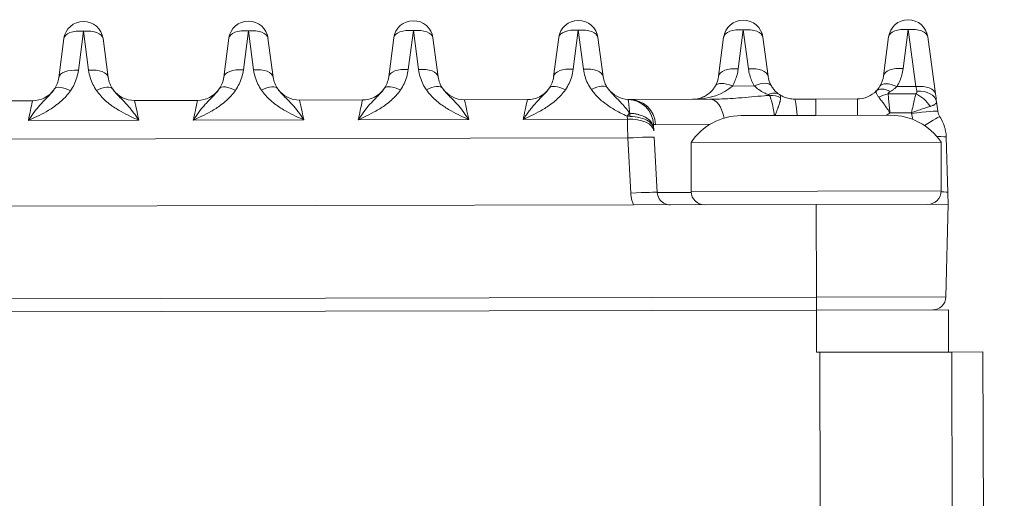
# Model space of a CAD drawing. Header units: inches. Extents: x 1 to 669, y 0 to 417.
# Tile 256 of 256: x 324.232 to 325.627, y 289.606 to 290.284. Entities that reach past the tile are written whole.
import ezdxf

# ---------------------------------------------------------------- set-up
doc = ezdxf.new("R2010")
doc.units = ezdxf.units.IN
doc.header["$LTSCALE"] = 12
doc.header["$MEASUREMENT"] = 0
doc.layers.get('0').update_dxf_attribs({"linetype": 'CONTINUOUS'})
doc.layers.add('D', color=2, linetype='CONTINUOUS')
doc.layers.add('X', color=1, linetype='CONTINUOUS')
doc.styles.get("Standard").update_dxf_attribs({"font": 'SIMPLEX.SHX', "width": 0.875})
doc.dimstyles.new('STANDARD$0', dxfattribs={"dimscale": 32, "dimtxt": 0.09375, "dimasz": 0.0625, "dimexe": 0.03125, "dimexo": 0.03125, "dimgap": 0.03125, "dimtad": 1, "dimtih": 1, "dimtoh": 1, "dimdec": 4, "dimzin": 12, "dimdsep": 46, "dimlunit": 5, "dimtxsty": 'Standard', "dimcen": -0.03125, "dimclrd": 256, "dimclre": 256, "dimclrt": 256, "dimadec": 0, "dimazin": 0, "dimtfac": 0.875, "dimtdec": 4, "dimtofl": 0, "dimtmove": 0, "dimatfit": 3, "dimfxl": 0, "dimtolj": 1, "dimtzin": 12, "dimlwd": 13, "dimlwe": 13, "dimarcsym": 0})

# ---------------------------------------------------------------- blocks, each defined once
blk = doc.blocks.new('*D70')
at = {"layer": 'D', "lineweight": 13}
for p, q in [((326.4905, 290.2836), (424.5308, 290.2836)), ((423.5308, 288.2836), (423.5308, 251.8455)), ((423.5308, 170.7758), (423.5308, 243.7205)), ((367.385, 168.7758), (424.5308, 168.7758))]:
    blk.add_line(p, q, dxfattribs=at)
at = {"layer": 'D'}
for points in [[(423.1975, 288.2836), (423.8642, 288.2836), (423.5308, 290.2836)], [(423.1975, 170.7758), (423.8642, 170.7758), (423.5308, 168.7758)]]:
    blk.add_solid(points, dxfattribs=at)
at = {"layer": 'D', "insert": (423.5308, 247.783), "char_height": 3, "attachment_point": 5}
blk.add_mtext('\\A1;121{\\H0.875x;\\S1/2;}{}{\\C2;%%p1}', dxfattribs=at)
blk = doc.blocks.new('GASTRAIN RIGHT')
at = {"layer": 'X', "lineweight": 0}
for p, q in [((304.2001, 302.8712), (304.2073, 302.9265)), ((304.2073, 302.9265), (304.2147, 302.8712)), ((304.4337, 302.8717), (304.4409, 302.927)), ((304.4409, 302.927), (304.4482, 302.8717)), ((304.6673, 302.8722), (304.6744, 302.9275)), ((304.6744, 302.9275), (304.6818, 302.8722)), ((304.9008, 302.8727), (304.908, 302.9279)), ((304.908, 302.9279), (304.9188, 302.8472)), ((303.7124, 302.9151), (303.7052, 302.8598)), ((303.733, 302.8702), (303.7402, 302.9255)), ((303.7402, 302.9255), (303.7475, 302.8703)), ((303.7754, 302.86), (303.768, 302.9152)), ((303.946, 302.9156), (303.9388, 302.8603)), ((303.9666, 302.8707), (303.9737, 302.926)), ((303.9737, 302.926), (303.9811, 302.8708)), ((304.0089, 302.8605), (304.0015, 302.9157)), ((304.1795, 302.9161), (304.1724, 302.8608)), ((304.2425, 302.8609), (304.2351, 302.9162)), ((304.4131, 302.9165), (304.4059, 302.8613)), ((304.4761, 302.8614), (304.4687, 302.9167)), ((304.6467, 302.917), (304.6395, 302.8618)), ((304.7096, 302.8619), (304.7022, 302.9172)), ((304.8802, 302.9175), (304.8731, 302.8623)), ((304.9466, 302.8369), (304.9358, 302.9176)), ((304.6901, 302.8481), (304.6591, 302.848)), ((304.9188, 302.8472), (304.8919, 302.8472)), ((304.369, 302.8287), (304.2796, 302.8285)), ((304.6271, 302.8293), (304.5132, 302.829)), ((304.7774, 302.8296), (304.7467, 302.8295)), ((304.7774, 302.8296), (304.8361, 302.8297)), ((304.7774, 302.8063), (304.7774, 302.8296)), ((304.8361, 302.8297), (304.8361, 302.8065)), ((304.9186, 302.8369), (304.8796, 302.8368)), ((303.6682, 302.8272), (303.5789, 302.8271)), ((303.9018, 302.8277), (303.8125, 302.8275)), ((304.1354, 302.8282), (304.046, 302.828)), ((304.9499, 302.8122), (304.9481, 302.8256)), ((304.5104, 302.801), (304.3629, 302.8007)), ((304.5102, 302.8052), (304.5104, 302.801)), ((304.6715, 302.8061), (304.7774, 302.8063)), ((304.7774, 302.8063), (304.8834, 302.8066)), ((304.9128, 302.8098), (304.8821, 302.8102)), ((303.8187, 302.7995), (303.6622, 302.7992)), ((304.0523, 302.8), (303.8957, 302.7997)), ((304.2858, 302.8005), (304.1293, 302.8002)), ((304.5478, 302.7843), (304.5476, 302.7874)), ((304.5501, 302.7937), (304.6275, 302.7938)), ((304.5109, 302.7744), (302.8392, 302.7709)), ((304.5109, 302.7744), (304.5152, 302.6963)), ((304.5483, 302.7755), (304.5525, 302.6973)), ((304.9641, 302.6972), (304.9619, 302.7754)), ((304.6005, 302.768), (304.9546, 302.7687)), ((304.6005, 302.768), (304.6006, 302.6987)), ((304.9546, 302.7687), (304.9547, 302.6994)), ((304.6007, 302.6974), (304.5525, 302.6973)), ((304.6006, 302.6987), (304.7795, 302.6991)), ((304.7795, 302.6991), (304.9547, 302.6994)), ((304.5192, 302.6795), (302.8737, 302.6761)), ((304.5192, 302.6795), (304.7777, 302.6801)), ((304.7777, 302.6801), (304.9646, 302.6805)), ((304.778, 302.5488), (304.7777, 302.6801)), ((304.9646, 302.6805), (304.9614, 302.5492)), ((304.778, 302.5488), (300.3682, 302.5396)), ((304.778, 302.5488), (304.9614, 302.5492)), ((304.778, 302.5306), (304.778, 302.5488)), ((304.778, 302.5306), (300.3683, 302.5214)), ((304.778, 302.5306), (304.9649, 302.531)), ((304.7782, 302.4708), (304.778, 302.5306)), ((304.9649, 302.531), (304.965, 302.4712)), ((304.783, 302.4708), (304.9698, 302.4712)), ((304.7834, 302.2488), (304.783, 302.4708)), ((305.0139, 302.4713), (304.9698, 302.4712)), ((304.9719, 301.4574), (304.9698, 302.4712)), ((305.0217, 298.7519), (305.0139, 302.4713))]:
    blk.add_line(p, q, dxfattribs=at)
for centre, radius, start, end in [((304.2073, 302.9125), 0.028, 90.1199, 172.6199), ((304.2073, 302.9125), 0.028, 7.6199, 90.1199), ((304.4409, 302.9129), 0.028, 7.6199, 172.6199), ((304.6745, 302.9134), 0.028, 90.1199, 172.6199), ((304.6745, 302.9134), 0.028, 7.6199, 90.1199), ((304.908, 302.9139), 0.028, 90.1199, 172.6199), ((304.908, 302.9139), 0.028, 7.6199, 90.1199), ((303.7402, 302.9115), 0.028, 90.1199, 172.6199), ((303.7402, 302.9115), 0.028, 7.6199, 90.1199), ((303.9738, 302.912), 0.028, 90.1199, 172.6199), ((303.9738, 302.912), 0.028, 7.6199, 90.1199), ((303.8124, 302.8649), 0.0374, 216.4876, 270.1199), ((303.9017, 302.8651), 0.0374, 270.1198, 323.7349), ((304.046, 302.8654), 0.0374, 216.4876, 270.1199), ((304.1353, 302.8656), 0.0374, 270.1198, 323.7349), ((304.2795, 302.8659), 0.0374, 216.4876, 270.1199), ((304.3689, 302.8661), 0.0374, 270.1198, 323.7662), ((304.5131, 302.8664), 0.0374, 216.1744, 267.5878), ((303.6682, 302.8646), 0.0374, 270.1198, 323.7349), ((304.51, 302.7917), 0.0374, 3.119, 87.5874), ((304.6716, 302.7207), 0.0854, 90.1199, 146.3709), ((304.8836, 302.7211), 0.0854, 33.8689, 90.1199), ((304.6196, 302.6987), 0.019, 180.1199, 270.1199), ((304.9357, 302.6994), 0.019, 270.1199, 0.1199), ((304.9427, 302.5496), 0.0187, 270.1199, 358.6199)]:
    blk.add_arc(centre, radius, start, end, dxfattribs=at)
for centre, major_axis, ratio, start_param, end_param in [((303.7402, 302.9115), (-0.0278, 0.0036), 0.496782, -1.505487, 0), ((303.7402, 302.9115), (0.0278, 0.0037), 0.496782, 0, 1.505487), ((303.9738, 302.912), (-0.0278, 0.0036), 0.496782, -1.505487, 0), ((303.9738, 302.912), (0.0278, 0.0037), 0.496782, 0, 1.505487), ((304.2073, 302.9125), (-0.0278, 0.0036), 0.496782, -1.505487, 0), ((304.2073, 302.9125), (0.0278, 0.0037), 0.496782, 0, 1.505487), ((304.4409, 302.9129), (-0.0278, 0.0036), 0.496782, -1.505487, 0), ((304.4409, 302.9129), (0.0278, 0.0037), 0.496782, 0, 1.505487), ((304.6745, 302.9134), (-0.0278, 0.0036), 0.496782, -1.505487, 0), ((304.6745, 302.9134), (0.0278, 0.0037), 0.496782, 0, 1.505487), ((304.908, 302.9139), (-0.0278, 0.0036), 0.496782, -1.505487, 0), ((304.908, 302.9139), (0.0278, 0.0037), 0.496782, 0, 1.505487), ((303.733, 302.8562), (-0.0278, 0.0036), 0.496782, -1.505487, -0.000002), ((303.7476, 302.8562), (0.0278, 0.0037), 0.496782, 0.000002, 1.505487), ((303.9666, 302.8567), (-0.0278, 0.0036), 0.496782, -1.505487, -0.000002), ((303.9811, 302.8567), (0.0278, 0.0037), 0.496782, 0.000002, 1.505487), ((304.2002, 302.8572), (-0.0278, 0.0036), 0.496782, -1.505487, -0.000002), ((304.2147, 302.8572), (0.0278, 0.0037), 0.496782, 0.000002, 1.505487), ((304.4337, 302.8577), (-0.0278, 0.0036), 0.496782, -1.505487, -0.000004), ((304.4483, 302.8577), (0.0278, 0.0037), 0.496782, 0.000002, 1.505487), ((304.6673, 302.8582), (-0.0278, 0.0036), 0.496782, -1.505487, 0), ((304.6818, 302.8582), (0.0278, 0.0037), 0.496782, 0, 1.505487), ((304.9009, 302.8587), (-0.0278, 0.0036), 0.496782, -1.505487, 0), ((303.7219, 302.8274), (-0.023, 0.016), 0.428187, -1.281229, -0.000007), ((303.9555, 302.8279), (-0.023, 0.016), 0.428187, -1.281229, -0.000007), ((304.1891, 302.8283), (-0.023, 0.016), 0.428187, -1.281229, -0.000007), ((304.4226, 302.8288), (-0.023, 0.016), 0.428186, -1.281231, 0.000006), ((304.6024, 302.8666), (-0.0654, -0.0001), 0.571615, 1.570861, 2.617769), ((304.6591, 302.834), (-0.0243, 0.014), 0.447211, -1.318099, -0.000107), ((304.6901, 302.8341), (0.0242, 0.0141), 0.447193, 0.000093, 1.318094), ((304.8919, 302.8332), (-0.024, 0.0145), 0.44223, -1.307593, -0.000003), ((304.9188, 302.8332), (0.0278, 0.0037), 0.496782, 0, 1.505484), ((304.5133, 302.7916), (-0.0001, 0.0374), 0.98767, -1.518436, 0), ((304.6272, 302.7919), (-0.0001, 0.0374), 0.56169, -1.281817, 0), ((304.7099, 302.8128), (0.0158, 0.0232), 0.636417, 0.000668, 0.819585), ((304.8797, 302.8154), (-0.0261, -0.0101), 0.741833, -1.849211, -1.345852), ((304.9187, 302.8154), (-0.0206, 0.019), 0.65549, -2.026991, -1.023176), ((304.9203, 302.8219), (0.0278, 0.0037), 0.664977, -0.000153, 1.484537), ((304.511, 302.773), (0.0011, -0.056), 0.000006, -2.094383, -1.596902), ((304.9215, 302.784), (0.0313, 0.0204), 0.043916, -0.000012, 1.229392), ((304.5109, 302.7734), (0.0373, 0.002), 0.026141, 0, 1.569428), ((304.5152, 302.6953), (0.0373, 0.002), 0.026141, 0, 1.569426), ((304.9267, 302.6961), (0.0374, 0.0011), 0.052318, 0, 0.724817)]:
    blk.add_ellipse(centre, major_axis=major_axis, ratio=ratio, start_param=start_param, end_param=end_param, dxfattribs=at)
at = {"layer": 'X', "lineweight": 0, "extrusion": (-2.22623e-16, 3.38107e-18, -1)}
for centre in [(303.813, 302.8653), (304.0466, 302.8658), (304.2801, 302.8663)]:
    blk.add_ellipse(centre, major_axis=(-0.0331, -0.0189), ratio=0.990041, start_param=-0.086254, end_param=0.382107, dxfattribs=at)
at = {"layer": 'X', "lineweight": 0, "extrusion": (-2.23159e-16, -3.47151e-18, -1)}
blk.add_ellipse((304.3679, 302.8663), major_axis=(-0.0374, 0.0089), ratio=0.98578, start_param=-3.245422, end_param=-2.779474, dxfattribs=at)
at = {"layer": 'X', "lineweight": 0, "extrusion": (-2.22663e-16, 3.34535e-18, -1)}
blk.add_ellipse((304.5137, 302.8667), major_axis=(-0.033, -0.0189), ratio=0.990138, start_param=-0.086017, end_param=0.383235, dxfattribs=at)
at = {"layer": 'X', "lineweight": 0, "extrusion": (-2.22848e-16, 1.56831e-19, -1)}
blk.add_ellipse((304.6021, 302.8665), major_axis=(-0.0374, -0.0042), ratio=0.993675, start_param=-2.903283, end_param=-2.511767, dxfattribs=at)
at = {"layer": 'X', "lineweight": 0, "extrusion": (-2.2277e-16, -1.45165e-18, -1)}
blk.add_ellipse((304.7469, 302.8668), major_axis=(-0.0369, 0.0072), ratio=0.994224, start_param=-0.714398, end_param=-0.322462, dxfattribs=at)
at = {"layer": 'X', "lineweight": 0, "extrusion": (-2.22851e-16, -3.63632e-20, -1)}
blk.add_ellipse((304.8357, 302.867), major_axis=(-0.0375, -0.0034), ratio=0.994544, start_param=-2.924983, end_param=-2.510021, dxfattribs=at)
at = {"layer": 'X', "lineweight": 0, "extrusion": (-2.16817e-16, -4.15472e-19, -1)}
for centre in [(303.7588, 302.8274), (304.2259, 302.8284)]:
    blk.add_ellipse(centre, major_axis=(0.023, 0.0161), ratio=0.428192, start_param=-1.28099, end_param=-0.000026, dxfattribs=at)
at = {"layer": 'X', "lineweight": 0, "extrusion": (-2.16817e-16, -4.15473e-19, -1)}
blk.add_ellipse((303.9924, 302.8279), major_axis=(0.023, 0.0161), ratio=0.428192, start_param=-1.28099, end_param=-0.000026, dxfattribs=at)
at = {"layer": 'X', "lineweight": 0, "extrusion": (-2.16817e-16, -4.15516e-19, -1)}
blk.add_ellipse((304.4595, 302.8289), major_axis=(0.023, 0.0161), ratio=0.428192, start_param=-1.280989, end_param=-0.000025, dxfattribs=at)
at = {"layer": 'X', "lineweight": 0, "extrusion": (-2.17903e-16, -4.37831e-19, -1)}
blk.add_ellipse((304.7117, 302.8108), major_axis=(0.0274, 0.0057), ratio=0.851398, start_param=-1.397141, end_param=-0.795762, dxfattribs=at)
at = {"layer": 'X', "lineweight": 0, "extrusion": (-9.63187e-22, 4.66061e-19, -1)}
blk.add_ellipse((304.7468, 302.7921), major_axis=(-0.0001, 0.0374), ratio=0.114594, start_param=0.000003, end_param=1.182945, dxfattribs=at)
at = {"layer": 'X', "lineweight": 0, "extrusion": (0, 0, -1)}
blk.add_ellipse((304.9421, 302.8703), major_axis=(0.009, -0.0672), ratio=0.000768, start_param=-1.051036, end_param=-0.843203, dxfattribs=at)
at = {"layer": 'X', "lineweight": 0, "extrusion": (-2.23622e-16, -4.67828e-19, -1)}
blk.add_ellipse((304.5105, 302.7823), major_axis=(0.0373, 0.002), ratio=0.499486, start_param=-1.544625, end_param=-0.000001, dxfattribs=at)
at = {"layer": 'X', "lineweight": 0, "extrusion": (-2.22386e-16, -4.83767e-19, -1)}
blk.add_ellipse((304.9129, 302.8072), major_axis=(0.037, 0.005), ratio=0.051889, start_param=-1.563969, end_param=0, dxfattribs=at)
at = {"layer": 'X', "lineweight": 0, "extrusion": (-2.24873e-16, 2.33315e-18, -1)}
blk.add_ellipse((304.9649, 302.8132), major_axis=(0.0061, -0.0156), ratio=0.889659, start_param=1.339841, end_param=1.839165, dxfattribs=at)
at = {"layer": 'X', "lineweight": 0, "extrusion": (-2.50223e-16, -4.10839e-16, -1)}
blk.add_ellipse((304.9245, 302.7743), major_axis=(0.0374, 0.0011), ratio=0.052318, start_param=-0.865899, end_param=0.000006, dxfattribs=at)
at = {"layer": 'X', "lineweight": 0, "extrusion": (-2.22795e-16, -3.81648e-19, -1)}
blk.add_ellipse((304.9059, 302.7738), major_axis=(0.056, -0.0006), ratio=0.999847, start_param=-0.195789, end_param=-0.051131, dxfattribs=at)
blk.add_ellipse((304.9059, 302.7738), major_axis=(0.056, -0.0006), ratio=0.999847, start_param=-0.195789, end_param=-0.051131, dxfattribs=at)
at = {"layer": 'X', "lineweight": 0}
for points in [[(303.9666, 302.8707), (303.9661, 302.8672), (303.9646, 302.8603), (303.9609, 302.8507), (303.9574, 302.8447), (303.9555, 302.8419)], [(303.9811, 302.8708), (303.9816, 302.8672), (303.9831, 302.8603), (303.9869, 302.8507), (303.9904, 302.8448), (303.9923, 302.8419)], [(304.2001, 302.8712), (304.1997, 302.8677), (304.1982, 302.8608), (304.1945, 302.8512), (304.191, 302.8452), (304.189, 302.8424)], [(304.2147, 302.8712), (304.2152, 302.8677), (304.2167, 302.8608), (304.2205, 302.8511), (304.2239, 302.8452), (304.2259, 302.8424)], [(304.4226, 302.8428), (304.4246, 302.8457), (304.428, 302.8516), (304.4318, 302.8612), (304.4332, 302.8681), (304.4337, 302.8717)], [(304.4482, 302.8717), (304.4487, 302.8682), (304.4502, 302.8613), (304.454, 302.8516), (304.4575, 302.8457), (304.4595, 302.8429)], [(304.6673, 302.8722), (304.6669, 302.8693), (304.6658, 302.8636), (304.663, 302.8556), (304.6605, 302.8505), (304.6591, 302.848)], [(304.6818, 302.8722), (304.6822, 302.8693), (304.6834, 302.8636), (304.6862, 302.8556), (304.6887, 302.8505), (304.6901, 302.8481)], [(304.9008, 302.8727), (304.9004, 302.8696), (304.8992, 302.8636), (304.8962, 302.8551), (304.8935, 302.8498), (304.8919, 302.8472)], [(303.7052, 302.8598), (303.7045, 302.854), (303.7023, 302.8483), (303.699, 302.8435)], [(303.733, 302.8702), (303.7325, 302.8667), (303.7311, 302.8599), (303.7273, 302.8502), (303.7239, 302.8442), (303.7219, 302.8414)], [(303.7475, 302.8703), (303.748, 302.8667), (303.7495, 302.8598), (303.7533, 302.8502), (303.7568, 302.8443), (303.7588, 302.8415)], [(303.9388, 302.8603), (303.938, 302.8545), (303.9359, 302.8488), (303.9326, 302.844)], [(304.1724, 302.8608), (304.1716, 302.855), (304.1694, 302.8493), (304.1661, 302.8444)], [(304.6194, 302.8333), (304.6237, 302.8355), (304.6281, 302.8387), (304.6318, 302.8435)], [(304.6348, 302.848), (304.6339, 302.8464), (304.6329, 302.8449), (304.6318, 302.8435)], [(304.7143, 302.8481), (304.7153, 302.8465), (304.7164, 302.8449), (304.7175, 302.8435)], [(304.7175, 302.8435), (304.7187, 302.842), (304.72, 302.8407), (304.7213, 302.8395)], [(304.8827, 302.8402), (304.8749, 302.8444), (304.8665, 302.8448), (304.8628, 302.841)], [(304.9188, 302.8472), (304.919, 302.8464), (304.9193, 302.8449), (304.9198, 302.8427), (304.9201, 302.8413), (304.9203, 302.8406)], [(304.513, 302.829), (304.5131, 302.829), (304.5131, 302.829), (304.5131, 302.829), (304.5131, 302.829), (304.5132, 302.829)], [(304.6032, 302.8292), (304.603, 302.8292), (304.6027, 302.8292), (304.6025, 302.8292)], [(304.6032, 302.8292), (304.606, 302.8293), (304.6088, 302.8296), (304.6115, 302.8303)], [(304.7227, 302.8382), (304.7236, 302.8374), (304.7246, 302.8367), (304.7256, 302.836)], [(304.7256, 302.836), (304.7256, 302.836), (304.7257, 302.836), (304.7257, 302.8359)], [(304.7257, 302.8359), (304.7261, 302.8356), (304.7269, 302.8349), (304.7274, 302.8333), (304.7274, 302.8321), (304.7274, 302.8315)], [(304.8628, 302.841), (304.8561, 302.8341), (304.8458, 302.8297), (304.8361, 302.8297)], [(304.9128, 302.8098), (304.916, 302.8115), (304.9225, 302.8137), (304.9316, 302.8169), (304.9367, 302.8184), (304.939, 302.8191)], [(304.5102, 302.8052), (304.5106, 302.8058), (304.5113, 302.8068), (304.5121, 302.8086), (304.5134, 302.809), (304.5137, 302.8094)], [(304.5141, 302.8049), (304.5138, 302.8051), (304.513, 302.8052), (304.5117, 302.805), (304.5107, 302.8051), (304.5102, 302.8052)], [(304.5137, 302.8094), (304.5138, 302.808), (304.5141, 302.8065), (304.5141, 302.805)], [(304.5141, 302.8051), (304.5141, 302.805), (304.5141, 302.805), (304.5141, 302.805)], [(304.877, 302.8065), (304.8787, 302.8077), (304.8804, 302.8089), (304.8821, 302.8102)], [(304.9619, 302.7761), (304.9619, 302.7758), (304.9619, 302.7756), (304.9619, 302.7754)], [(304.5152, 302.6963), (304.5153, 302.6944), (304.5158, 302.6907), (304.5166, 302.6851), (304.5185, 302.6814), (304.5192, 302.6796)], [(304.9641, 302.6972), (304.9641, 302.6954), (304.9643, 302.6917), (304.9644, 302.6861), (304.9645, 302.6824), (304.9646, 302.6805)], [(304.7782, 302.4708), (304.779, 302.4708), (304.7806, 302.4708), (304.7822, 302.4708), (304.783, 302.4708)]]:
    blk.add_open_spline(points, degree=3, dxfattribs=at)
for points, knots in [([(303.6989, 302.8433), (303.6978, 302.8418), (303.6966, 302.8403), (303.6953, 302.8387), (303.6947, 302.8381), (303.6942, 302.8374), (303.6935, 302.8367), (303.6915, 302.8345), (303.6893, 302.8322), (303.6869, 302.8298), (303.6868, 302.8297), (303.6867, 302.8296), (303.6866, 302.8295), (303.6841, 302.8269), (303.6815, 302.8242), (303.6788, 302.8212), (303.6786, 302.821), (303.6785, 302.8208), (303.6783, 302.8207), (303.6758, 302.8178), (303.6731, 302.8145), (303.6705, 302.8111), (303.6703, 302.8109), (303.6702, 302.8106), (303.67, 302.8104), (303.6674, 302.8069), (303.6648, 302.8032), (303.6622, 302.7992)], [0.0000051, 0.0000051, 0.0000051, 0.0000051, 0.1396058, 0.1396058, 0.1396058, 0.200004, 0.200004, 0.200004, 0.391373, 0.391373, 0.391373, 0.400003, 0.400003, 0.400003, 0.600002, 0.600002, 0.600002, 0.6109449, 0.6109449, 0.6109449, 0.800001, 0.800001, 0.800001, 0.8126007, 0.8126007, 0.8126007, 1, 1, 1, 1]), ([(303.8187, 302.7995), (303.8161, 302.8036), (303.8134, 302.8072), (303.8108, 302.8107), (303.8106, 302.811), (303.8104, 302.8113), (303.8101, 302.8115), (303.8075, 302.8149), (303.805, 302.8181), (303.8024, 302.8209), (303.8022, 302.8212), (303.802, 302.8214), (303.8018, 302.8216), (303.7991, 302.8246), (303.7965, 302.8273), (303.794, 302.8298), (303.7939, 302.8299), (303.7938, 302.83), (303.7937, 302.8301), (303.7913, 302.8325), (303.7891, 302.8348), (303.7871, 302.8369), (303.7865, 302.8377), (303.7858, 302.8384), (303.7852, 302.8391), (303.7839, 302.8406), (303.7828, 302.842), (303.7818, 302.8435)], [0, 0, 0, 0, 0.1843541, 0.1843541, 0.1843541, 0.2, 0.2, 0.2, 0.3854938, 0.3854938, 0.3854938, 0.4, 0.4, 0.4, 0.6, 0.6, 0.6, 0.6077365, 0.6077365, 0.6077365, 0.8, 0.8, 0.8, 0.864614, 0.864614, 0.864614, 1, 1, 1, 1]), ([(303.9324, 302.8438), (303.9314, 302.8423), (303.9302, 302.8408), (303.9289, 302.8392), (303.9283, 302.8385), (303.9277, 302.8379), (303.9271, 302.8372), (303.9251, 302.835), (303.9229, 302.8327), (303.9205, 302.8303), (303.9204, 302.8302), (303.9203, 302.8301), (303.9202, 302.83), (303.9177, 302.8274), (303.915, 302.8247), (303.9123, 302.8217), (303.9122, 302.8215), (303.912, 302.8213), (303.9119, 302.8212), (303.9093, 302.8182), (303.9067, 302.815), (303.9041, 302.8116), (303.9039, 302.8113), (303.9037, 302.8111), (303.9036, 302.8109), (303.901, 302.8074), (303.8983, 302.8037), (303.8957, 302.7997)], [0.0000051, 0.0000051, 0.0000051, 0.0000051, 0.1396058, 0.1396058, 0.1396058, 0.200004, 0.200004, 0.200004, 0.391373, 0.391373, 0.391373, 0.400003, 0.400003, 0.400003, 0.600002, 0.600002, 0.600002, 0.6109449, 0.6109449, 0.6109449, 0.800001, 0.800001, 0.800001, 0.8126007, 0.8126007, 0.8126007, 1, 1, 1, 1]), ([(304.0523, 302.8), (304.0496, 302.8041), (304.047, 302.8077), (304.0444, 302.8112), (304.0442, 302.8115), (304.0439, 302.8117), (304.0437, 302.812), (304.0411, 302.8154), (304.0385, 302.8186), (304.036, 302.8214), (304.0358, 302.8216), (304.0356, 302.8219), (304.0354, 302.8221), (304.0327, 302.8251), (304.0301, 302.8278), (304.0276, 302.8303), (304.0275, 302.8304), (304.0274, 302.8305), (304.0273, 302.8306), (304.0249, 302.833), (304.0227, 302.8353), (304.0207, 302.8374), (304.02, 302.8381), (304.0194, 302.8389), (304.0188, 302.8396), (304.0175, 302.8411), (304.0164, 302.8425), (304.0153, 302.844)], [0, 0, 0, 0, 0.1843541, 0.1843541, 0.1843541, 0.2, 0.2, 0.2, 0.3854938, 0.3854938, 0.3854938, 0.4, 0.4, 0.4, 0.6, 0.6, 0.6, 0.6077365, 0.6077365, 0.6077365, 0.8, 0.8, 0.8, 0.864614, 0.864614, 0.864614, 1, 1, 1, 1]), ([(304.166, 302.8443), (304.165, 302.8428), (304.1638, 302.8413), (304.1625, 302.8397), (304.1619, 302.839), (304.1613, 302.8384), (304.1607, 302.8377), (304.1587, 302.8355), (304.1564, 302.8332), (304.154, 302.8308), (304.1539, 302.8307), (304.1538, 302.8306), (304.1537, 302.8305), (304.1512, 302.8279), (304.1486, 302.8252), (304.1459, 302.8221), (304.1457, 302.822), (304.1456, 302.8218), (304.1454, 302.8216), (304.1429, 302.8187), (304.1403, 302.8155), (304.1377, 302.8121), (304.1375, 302.8118), (304.1373, 302.8116), (304.1371, 302.8114), (304.1345, 302.8079), (304.1319, 302.8042), (304.1293, 302.8002)], [0.0000051, 0.0000051, 0.0000051, 0.0000051, 0.1396058, 0.1396058, 0.1396058, 0.200004, 0.200004, 0.200004, 0.391373, 0.391373, 0.391373, 0.400003, 0.400003, 0.400003, 0.600002, 0.600002, 0.600002, 0.6109449, 0.6109449, 0.6109449, 0.800001, 0.800001, 0.800001, 0.8126007, 0.8126007, 0.8126007, 1, 1, 1, 1]), ([(304.2858, 302.8005), (304.2832, 302.8045), (304.2805, 302.8082), (304.2779, 302.8117), (304.2777, 302.8119), (304.2775, 302.8122), (304.2773, 302.8125), (304.2747, 302.8159), (304.2721, 302.8191), (304.2696, 302.8219), (304.2694, 302.8221), (304.2692, 302.8224), (304.269, 302.8226), (304.2663, 302.8256), (304.2636, 302.8283), (304.2612, 302.8308), (304.2611, 302.8309), (304.261, 302.831), (304.2609, 302.8311), (304.2585, 302.8335), (304.2562, 302.8357), (304.2543, 302.8379), (304.2536, 302.8386), (304.253, 302.8394), (304.2523, 302.8401), (304.2511, 302.8416), (304.2499, 302.843), (304.2489, 302.8445)], [0, 0, 0, 0, 0.1843541, 0.1843541, 0.1843541, 0.2, 0.2, 0.2, 0.3854938, 0.3854938, 0.3854938, 0.4, 0.4, 0.4, 0.6, 0.6, 0.6, 0.6077365, 0.6077365, 0.6077365, 0.8, 0.8, 0.8, 0.864614, 0.864614, 0.864614, 1, 1, 1, 1]), ([(304.3629, 302.8007), (304.3644, 302.803), (304.3659, 302.8052), (304.3688, 302.8093), (304.3701, 302.811), (304.373, 302.8149), (304.3745, 302.8168), (304.3773, 302.8202), (304.3785, 302.8216), (304.3816, 302.8251), (304.3835, 302.8271), (304.3861, 302.8297), (304.3868, 302.8305), (304.39, 302.8337), (304.3923, 302.836), (304.395, 302.839), (304.3956, 302.8397), (304.3974, 302.8419), (304.3986, 302.8433), (304.3996, 302.8448)], [0, 0, 0, 0, 0.10762, 0.10762, 0.2, 0.2, 0.312361, 0.312361, 0.4, 0.4, 0.544261, 0.544261, 0.6, 0.6, 0.8, 0.8, 0.863076, 0.863076, 1, 1, 1, 1]), ([(304.3629, 302.8007), (304.3669, 302.8025), (304.3708, 302.8043), (304.3792, 302.8083), (304.3836, 302.8106), (304.3928, 302.8158), (304.3975, 302.8188), (304.4048, 302.8242), (304.4074, 302.8263), (304.4122, 302.8306), (304.4144, 302.8328), (304.4186, 302.8375), (304.4207, 302.8401), (304.4226, 302.8428)], [0, 0, 0, 0, 0.17344, 0.17344, 0.369432, 0.369432, 0.59429, 0.59429, 0.733106, 0.733106, 0.859832, 0.859832, 1, 1, 1, 1]), ([(304.4595, 302.8429), (304.4608, 302.841), (304.4623, 302.8391), (304.4673, 302.8332), (304.4712, 302.8294), (304.4791, 302.8229), (304.483, 302.8202), (304.4905, 302.8154), (304.4941, 302.8133), (304.5011, 302.8096), (304.5044, 302.8079), (304.5086, 302.8059), (304.5094, 302.8055), (304.5102, 302.8052)], [0, 0, 0, 0, 0.117618, 0.117618, 0.374198, 0.374198, 0.5945325, 0.5945325, 0.7874449, 0.7874449, 0.9579762, 0.9579762, 0.9999999, 0.9999999, 0.9999999, 0.9999999]), ([(304.5137, 302.8094), (304.513, 302.8103), (304.5124, 302.8111), (304.5099, 302.8144), (304.508, 302.8167), (304.5059, 302.8191), (304.5056, 302.8195), (304.5032, 302.8223), (304.5012, 302.8246), (304.499, 302.8268), (304.4988, 302.8271), (304.4966, 302.8294), (304.4946, 302.8314), (304.4924, 302.8336), (304.4921, 302.8339), (304.4901, 302.836), (304.4885, 302.8376), (304.4863, 302.8401), (304.4857, 302.8409), (304.4841, 302.8428), (304.4833, 302.8439), (304.4825, 302.845)], [0, 0, 0, 0, 0.05208, 0.05208, 0.2, 0.2, 0.2256944, 0.2256944, 0.4, 0.4, 0.4181253, 0.4181253, 0.6, 0.6, 0.6336798, 0.6336798, 0.8, 0.8, 0.8830563, 0.8830563, 1, 1, 1, 1]), ([(304.6901, 302.8481), (304.692, 302.8461), (304.6942, 302.8444), (304.6989, 302.8411), (304.7015, 302.8397), (304.7061, 302.8375), (304.708, 302.8366), (304.7099, 302.8359)], [0, 0, 0, 0, 0.3463925, 0.3463925, 0.7315653, 0.7315653, 1, 1, 1, 1]), ([(304.868, 302.8477), (304.8666, 302.8454), (304.8651, 302.8435), (304.8633, 302.8415), (304.8631, 302.8413), (304.8628, 302.841)], [0, 0, 0, 0, 0.8689058, 0.8689058, 1, 1, 1, 1]), ([(304.8827, 302.8402), (304.8839, 302.841), (304.8848, 302.8415), (304.8858, 302.8422), (304.8863, 302.8426), (304.8869, 302.843), (304.8874, 302.8434), (304.8879, 302.8438), (304.8884, 302.8441), (304.8889, 302.8445), (304.8899, 302.8454), (304.8909, 302.8462), (304.8919, 302.8472)], [0, 0, 0, 0, 0.3333333, 0.3333333, 0.3333333, 0.5090015, 0.5090015, 0.5090015, 0.6666667, 0.6666667, 0.6666667, 1, 1, 1, 1]), ([(303.6622, 302.7992), (303.6662, 302.801), (303.6701, 302.8028), (303.6785, 302.8068), (303.6829, 302.8091), (303.6921, 302.8143), (303.6968, 302.8173), (303.7041, 302.8227), (303.7067, 302.8249), (303.7115, 302.8292), (303.7137, 302.8313), (303.7179, 302.8361), (303.72, 302.8387), (303.7219, 302.8414)], [0, 0, 0, 0, 0.173441, 0.173441, 0.369435, 0.369435, 0.594296, 0.594296, 0.733106, 0.733106, 0.859842, 0.859842, 1, 1, 1, 1]), ([(303.7588, 302.8415), (303.7606, 302.8389), (303.7626, 302.8364), (303.7669, 302.8316), (303.7691, 302.8294), (303.774, 302.825), (303.7766, 302.8229), (303.7838, 302.8176), (303.7887, 302.8145), (303.7979, 302.8093), (303.8023, 302.8071), (303.8107, 302.8031), (303.8147, 302.8013), (303.8187, 302.7995)], [0, 0, 0, 0, 0.134939, 0.134939, 0.26689, 0.26689, 0.403716, 0.403716, 0.630452, 0.630452, 0.826698, 0.826698, 1, 1, 1, 1]), ([(303.8957, 302.7997), (303.8997, 302.8015), (303.9037, 302.8033), (303.9121, 302.8073), (303.9164, 302.8096), (303.9256, 302.8148), (303.9304, 302.8178), (303.9376, 302.8232), (303.9403, 302.8254), (303.9451, 302.8297), (303.9472, 302.8318), (303.9515, 302.8366), (303.9536, 302.8392), (303.9555, 302.8419)], [0, 0, 0, 0, 0.173441, 0.173441, 0.369435, 0.369435, 0.594296, 0.594296, 0.733106, 0.733106, 0.859842, 0.859842, 1, 1, 1, 1]), ([(303.9923, 302.8419), (303.9942, 302.8394), (303.9962, 302.8368), (304.0004, 302.8321), (304.0027, 302.8299), (304.0075, 302.8255), (304.0102, 302.8234), (304.0174, 302.8181), (304.0222, 302.815), (304.0315, 302.8098), (304.0359, 302.8076), (304.0443, 302.8036), (304.0483, 302.8018), (304.0523, 302.8)], [0, 0, 0, 0, 0.1349394, 0.1349394, 0.2668897, 0.2668897, 0.4037162, 0.4037162, 0.6304518, 0.6304518, 0.8266976, 0.8266976, 1, 1, 1, 1]), ([(304.1293, 302.8002), (304.1333, 302.802), (304.1373, 302.8038), (304.1456, 302.8078), (304.15, 302.8101), (304.1592, 302.8153), (304.164, 302.8183), (304.1712, 302.8237), (304.1739, 302.8258), (304.1786, 302.8302), (304.1808, 302.8323), (304.1851, 302.837), (304.1872, 302.8397), (304.189, 302.8424)], [0, 0, 0, 0, 0.173441, 0.173441, 0.369435, 0.369435, 0.594296, 0.594296, 0.733106, 0.733106, 0.859842, 0.859842, 1, 1, 1, 1]), ([(304.2259, 302.8424), (304.2277, 302.8398), (304.2297, 302.8373), (304.234, 302.8326), (304.2362, 302.8304), (304.2411, 302.826), (304.2437, 302.8239), (304.251, 302.8186), (304.2558, 302.8155), (304.2651, 302.8103), (304.2695, 302.8081), (304.2778, 302.8041), (304.2818, 302.8023), (304.2858, 302.8005)], [0, 0, 0, 0, 0.1349394, 0.1349394, 0.2668897, 0.2668897, 0.4037162, 0.4037162, 0.6304518, 0.6304518, 0.8266976, 0.8266976, 1, 1, 1, 1]), ([(304.369, 302.8287), (304.369, 302.8287), (304.3683, 302.8262), (304.3672, 302.8212), (304.3664, 302.8173), (304.3653, 302.8121), (304.364, 302.8062), (304.3637, 302.8044), (304.3633, 302.8025), (304.3629, 302.8007)], [0, 0, 0, 0, 0.4987153, 0.4987153, 0.4987153, 0.882766, 0.882766, 0.882766, 1, 1, 1, 1]), ([(304.5137, 302.8094), (304.5137, 302.8095), (304.5137, 302.8096), (304.5137, 302.8098), (304.5135, 302.8112), (304.5134, 302.8126), (304.5133, 302.8139), (304.5131, 302.8152), (304.513, 302.8164), (304.5129, 302.8176), (304.5128, 302.8179), (304.5128, 302.8182), (304.5128, 302.8184), (304.5128, 302.8187), (304.5127, 302.8189), (304.5127, 302.8192), (304.5127, 302.8198), (304.5126, 302.8203), (304.5125, 302.8209), (304.5124, 302.8219), (304.5123, 302.8228), (304.5122, 302.8236), (304.5121, 302.8244), (304.512, 302.825), (304.5119, 302.8256), (304.5119, 302.8257), (304.5119, 302.8258), (304.5119, 302.8259), (304.5119, 302.8262), (304.5118, 302.8264), (304.5118, 302.8267), (304.5118, 302.827), (304.5117, 302.8273), (304.5117, 302.8275), (304.5116, 302.828), (304.5116, 302.8283), (304.5116, 302.8286), (304.5116, 302.8287), (304.5115, 302.8288), (304.5115, 302.8289), (304.5115, 302.829), (304.5115, 302.829), (304.5115, 302.829), (304.5115, 302.829), (304.5115, 302.829), (304.5115, 302.829)], [0, 0, 0, 0, 0.0133471, 0.0133471, 0.0133471, 0.1507936, 0.1507936, 0.1507936, 0.279074, 0.279074, 0.279074, 0.3071981, 0.3071981, 0.3071981, 0.3333333, 0.3333333, 0.3333333, 0.3967594, 0.3967594, 0.3967594, 0.5073166, 0.5073166, 0.5073166, 0.6038109, 0.6038109, 0.6038109, 0.6165979, 0.6165979, 0.6165979, 0.6666667, 0.6666667, 0.6666667, 0.7296647, 0.7296647, 0.7296647, 0.848058, 0.848058, 0.848058, 0.9099783, 0.9099783, 0.9099783, 0.9700011, 0.9700011, 0.9700011, 0.999956, 0.999956, 0.999956, 0.999956]), ([(304.5116, 302.829), (304.5116, 302.829), (304.5117, 302.829), (304.5121, 302.829), (304.5127, 302.829), (304.513, 302.829)], [0.1997996, 0.1997996, 0.1997996, 0.1997996, 0.3333333, 0.6666667, 1, 1, 1, 1]), ([(304.5116, 302.829), (304.5116, 302.829), (304.5117, 302.829), (304.5121, 302.829), (304.5127, 302.829), (304.513, 302.829)], [0.1997996, 0.1997996, 0.1997996, 0.1997996, 0.3333333, 0.6666667, 1, 1, 1, 1]), ([(304.6194, 302.8333), (304.6191, 302.8331), (304.6166, 302.8319), (304.614, 302.8309), (304.6115, 302.8303)], [0.5735094, 0.5735094, 0.5735094, 0.5735094, 0.6, 0.7868599, 0.7868599, 0.7868599, 0.7868599]), ([(304.7116, 302.8348), (304.7092, 302.8346), (304.7068, 302.8344), (304.7044, 302.8342), (304.6922, 302.8332), (304.68, 302.8321), (304.6679, 302.8311), (304.6574, 302.8303), (304.6469, 302.8297), (304.6365, 302.8294), (304.6334, 302.8293), (304.6304, 302.8293), (304.6273, 302.8293)], [0, 0, 0, 0, 0.0838583, 0.0838583, 0.0838583, 0.5126158, 0.5126158, 0.5126158, 0.8861934, 0.8861934, 0.8861934, 0.9981233, 0.9981233, 0.9981233, 0.9981233]), ([(304.7099, 302.8359), (304.7101, 302.8359), (304.7102, 302.8358), (304.7105, 302.8357), (304.7106, 302.8356), (304.7108, 302.8355), (304.7109, 302.8354), (304.7111, 302.8353), (304.7112, 302.8353), (304.7114, 302.8351), (304.7114, 302.8351), (304.7116, 302.8349), (304.7116, 302.8349), (304.7116, 302.8348)], [0, 0, 0, 0, 0.162042, 0.162042, 0.333333, 0.333333, 0.492134, 0.492134, 0.666667, 0.666667, 0.825467, 0.825467, 1, 1, 1, 1]), ([(304.7116, 302.8348), (304.7126, 302.8329), (304.7135, 302.8304), (304.7144, 302.8273), (304.7153, 302.8243), (304.7162, 302.8207), (304.7169, 302.8168), (304.7175, 302.8134), (304.718, 302.8098), (304.7183, 302.8062)], [0, 0, 0, 0, 0.3333333, 0.3333333, 0.3333333, 0.6666666, 0.6666666, 0.6666666, 0.9507876, 0.9507876, 0.9507876, 0.9507876]), ([(304.7274, 302.8315), (304.7274, 302.8314), (304.7274, 302.8313), (304.7274, 302.8311), (304.7273, 302.8304), (304.7272, 302.8297), (304.7271, 302.8288), (304.7269, 302.828), (304.7267, 302.8272), (304.7265, 302.8263), (304.7264, 302.8257), (304.7262, 302.8252), (304.7261, 302.8246), (304.726, 302.8242), (304.7259, 302.8239), (304.7258, 302.8235), (304.7255, 302.8225), (304.7252, 302.8215), (304.7248, 302.8204), (304.7245, 302.8193), (304.7241, 302.8182), (304.7236, 302.817), (304.7234, 302.8164), (304.7232, 302.8158), (304.7229, 302.8152), (304.7227, 302.8146), (304.7225, 302.8139), (304.7222, 302.8133), (304.7217, 302.8119), (304.7211, 302.8105), (304.7205, 302.8091), (304.7201, 302.8081), (304.7197, 302.8072), (304.7193, 302.8062)], [0, 0, 0, 0, 0.0203361, 0.0203361, 0.0203361, 0.1454866, 0.1454866, 0.1454866, 0.2625821, 0.2625821, 0.2625821, 0.3333333, 0.3333333, 0.3333333, 0.3763935, 0.3763935, 0.3763935, 0.4899301, 0.4899301, 0.4899301, 0.6057904, 0.6057904, 0.6057904, 0.6666667, 0.6666667, 0.6666667, 0.7266141, 0.7266141, 0.7266141, 0.8563202, 0.8563202, 0.8563202, 0.9437384, 0.9437384, 0.9437384, 0.9437384]), ([(304.7213, 302.8395), (304.7213, 302.8394), (304.7213, 302.8394), (304.7213, 302.8394), (304.7218, 302.839), (304.7222, 302.8386), (304.7227, 302.8382)], [0.6627704, 0.6627704, 0.6627704, 0.6627704, 0.6666667, 0.6666667, 0.6666667, 0.77534, 0.77534, 0.77534, 0.77534]), ([(304.7467, 302.8295), (304.7443, 302.8295), (304.7419, 302.8297), (304.7383, 302.8304), (304.7371, 302.8307), (304.7347, 302.8315), (304.7335, 302.8319), (304.73, 302.8333), (304.7278, 302.8345), (304.7257, 302.8359)], [0.0001035, 0.0001035, 0.0001035, 0.0001035, 0.3333333, 0.3333333, 0.5009715, 0.5009715, 0.6666667, 0.6666667, 1, 1, 1, 1]), ([(304.8665, 302.832), (304.8655, 302.8332), (304.8646, 302.8345), (304.8639, 302.8357), (304.8632, 302.8369), (304.8626, 302.8381), (304.8625, 302.839), (304.8623, 302.8399), (304.8624, 302.8406), (304.8628, 302.841)], [0, 0, 0, 0, 0.3333333, 0.3333333, 0.3333333, 0.6666667, 0.6666667, 0.6666667, 1, 1, 1, 1]), ([(304.8665, 302.832), (304.8666, 302.8319), (304.8666, 302.8318), (304.8667, 302.8318), (304.8673, 302.831), (304.8679, 302.8302), (304.8685, 302.8294), (304.8691, 302.8286), (304.8698, 302.8277), (304.8705, 302.8269), (304.8707, 302.8266), (304.8709, 302.8262), (304.8711, 302.8259), (304.8716, 302.8253), (304.8721, 302.8247), (304.8725, 302.824), (304.8732, 302.8231), (304.874, 302.822), (304.8747, 302.821), (304.8753, 302.8202), (304.8759, 302.8193), (304.8765, 302.8185), (304.8767, 302.8182), (304.8768, 302.818), (304.877, 302.8177), (304.8778, 302.8165), (304.8786, 302.8153), (304.8795, 302.8141), (304.8803, 302.8128), (304.8812, 302.8115), (304.8821, 302.8102)], [0, 0, 0, 0, 0.013538, 0.013538, 0.013538, 0.154126, 0.154126, 0.154126, 0.288213, 0.288213, 0.288213, 0.333333, 0.333333, 0.333333, 0.423117, 0.423117, 0.423117, 0.560298, 0.560298, 0.560298, 0.666667, 0.666667, 0.666667, 0.70013, 0.70013, 0.70013, 0.843609, 0.843609, 0.843609, 1, 1, 1, 1]), ([(304.8796, 302.8368), (304.8796, 302.8368), (304.8796, 302.8368), (304.8796, 302.8368), (304.8795, 302.837), (304.8795, 302.8371), (304.8795, 302.8373), (304.8795, 302.8373), (304.8795, 302.8373), (304.8795, 302.8374), (304.8795, 302.8375), (304.8796, 302.8376), (304.8797, 302.8378), (304.8797, 302.8379), (304.8797, 302.8379), (304.8798, 302.838), (304.8799, 302.8381), (304.88, 302.8382), (304.8801, 302.8383), (304.8802, 302.8384), (304.8803, 302.8385), (304.8804, 302.8386), (304.8805, 302.8387), (304.8806, 302.8388), (304.8807, 302.8389), (304.8808, 302.839), (304.881, 302.8391), (304.8812, 302.8393), (304.8813, 302.8393), (304.8813, 302.8394), (304.8815, 302.8394), (304.8816, 302.8396), (304.8819, 302.8397), (304.8821, 302.8399), (304.8824, 302.84), (304.8826, 302.8402), (304.8827, 302.8402)], [0, 0, 0, 0, 0.015403, 0.015403, 0.015403, 0.166667, 0.166667, 0.166667, 0.206931, 0.206931, 0.206931, 0.333333, 0.333333, 0.333333, 0.397591, 0.397591, 0.397591, 0.5, 0.5, 0.5, 0.583831, 0.583831, 0.583831, 0.666667, 0.666667, 0.666667, 0.784172, 0.784172, 0.784172, 0.833333, 0.833333, 0.833333, 0.921457, 0.921457, 0.921457, 1, 1, 1, 1]), ([(304.8821, 302.8102), (304.8818, 302.8136), (304.8815, 302.8169), (304.8812, 302.8201), (304.8809, 302.8234), (304.8806, 302.8264), (304.8803, 302.8292), (304.8801, 302.832), (304.8798, 302.8346), (304.8796, 302.8368)], [0, 0, 0, 0, 0.3333333, 0.3333333, 0.3333333, 0.6666667, 0.6666667, 0.6666667, 1, 1, 1, 1]), ([(304.9128, 302.8098), (304.9135, 302.8132), (304.9142, 302.8169), (304.9149, 302.8203), (304.9156, 302.8236), (304.9163, 302.8266), (304.9169, 302.8294), (304.9176, 302.8322), (304.9181, 302.8347), (304.9186, 302.8369)], [0, 0, 0, 0, 0.3333333, 0.3333333, 0.3333333, 0.6666667, 0.6666667, 0.6666667, 1, 1, 1, 1]), ([(304.9203, 302.8406), (304.9203, 302.8405), (304.9204, 302.8403), (304.9204, 302.8399), (304.9204, 302.8397), (304.9204, 302.8394), (304.9204, 302.8393), (304.9203, 302.8391), (304.9203, 302.8389), (304.9202, 302.8385), (304.9201, 302.8383), (304.9199, 302.8381), (304.9199, 302.838), (304.9198, 302.8378), (304.9196, 302.8377), (304.9193, 302.8373), (304.9191, 302.8372), (304.9188, 302.8369), (304.9187, 302.8369), (304.9186, 302.8369)], [0, 0, 0, 0, 0.126663, 0.126663, 0.303258, 0.303258, 0.333333, 0.333333, 0.467011, 0.467011, 0.626065, 0.626065, 0.666667, 0.666667, 0.788696, 0.788696, 0.95605, 0.95605, 1, 1, 1, 1]), ([(303.6682, 302.8272), (303.6682, 302.8272), (303.6676, 302.8247), (303.6665, 302.8197), (303.6657, 302.8159), (303.6646, 302.8106), (303.6633, 302.8047), (303.663, 302.8029), (303.6626, 302.8011), (303.6622, 302.7992)], [0, 0, 0, 0, 0.4985576, 0.4985576, 0.4985576, 0.8827035, 0.8827035, 0.8827035, 1, 1, 1, 1]), ([(303.8187, 302.7995), (303.8174, 302.8051), (303.8163, 302.8105), (303.8154, 302.8149), (303.8139, 302.8216), (303.8129, 302.8259), (303.8126, 302.8271), (303.8125, 302.8274), (303.8125, 302.8275), (303.8125, 302.8275)], [0, 0, 0, 0, 0.3498177, 0.3498177, 0.3498177, 0.8828288, 0.8828288, 0.8828288, 1, 1, 1, 1]), ([(303.9018, 302.8277), (303.9018, 302.8277), (303.9012, 302.8252), (303.9001, 302.8202), (303.8992, 302.8163), (303.8982, 302.8111), (303.8969, 302.8052), (303.8965, 302.8034), (303.8961, 302.8016), (303.8957, 302.7997)], [0, 0, 0, 0, 0.4985576, 0.4985576, 0.4985576, 0.8827035, 0.8827035, 0.8827035, 1, 1, 1, 1]), ([(304.0523, 302.8), (304.051, 302.8056), (304.0499, 302.8109), (304.0489, 302.8153), (304.0475, 302.822), (304.0465, 302.8264), (304.0461, 302.8276), (304.0461, 302.8279), (304.046, 302.828), (304.046, 302.828)], [0, 0, 0, 0, 0.3498156, 0.3498156, 0.3498156, 0.8828288, 0.8828288, 0.8828288, 1, 1, 1, 1]), ([(304.1354, 302.8282), (304.1354, 302.8282), (304.1347, 302.8257), (304.1337, 302.8207), (304.1328, 302.8168), (304.1317, 302.8116), (304.1305, 302.8057), (304.1301, 302.8039), (304.1297, 302.8021), (304.1293, 302.8002)], [0, 0, 0, 0, 0.4985575, 0.4985575, 0.4985575, 0.8827035, 0.8827035, 0.8827035, 1, 1, 1, 1]), ([(304.2858, 302.8005), (304.2846, 302.8061), (304.2834, 302.8114), (304.2825, 302.8158), (304.2811, 302.8225), (304.28, 302.8269), (304.2797, 302.8281), (304.2796, 302.8284), (304.2796, 302.8285), (304.2796, 302.8285)], [0, 0, 0, 0, 0.3498099, 0.3498099, 0.3498099, 0.8828288, 0.8828288, 0.8828288, 1, 1, 1, 1]), ([(304.939, 302.8191), (304.9393, 302.8192), (304.9396, 302.8193), (304.9399, 302.8194), (304.9409, 302.8198), (304.9419, 302.8201), (304.9428, 302.8205), (304.9433, 302.8207), (304.9437, 302.8209), (304.9441, 302.8211), (304.9444, 302.8213), (304.9447, 302.8214), (304.945, 302.8216), (304.9456, 302.8219), (304.9462, 302.8223), (304.9466, 302.8227), (304.9469, 302.8229), (304.9471, 302.8231), (304.9473, 302.8233), (304.9474, 302.8234), (304.9475, 302.8236), (304.9476, 302.8237), (304.9479, 302.8241), (304.948, 302.8245), (304.9481, 302.8248), (304.9481, 302.8251), (304.9481, 302.8254), (304.9481, 302.8256)], [0, 0, 0, 0, 0.050152, 0.050152, 0.050152, 0.23469, 0.23469, 0.23469, 0.333333, 0.333333, 0.333333, 0.407943, 0.407943, 0.407943, 0.573222, 0.573222, 0.573222, 0.666667, 0.666667, 0.666667, 0.733645, 0.733645, 0.733645, 0.892101, 0.892101, 0.892101, 1, 1, 1, 1]), ([(304.5121, 302.8051), (304.512, 302.8051), (304.5117, 302.8051), (304.5114, 302.8051), (304.5113, 302.8051)], [0.5518805, 0.5518805, 0.5518805, 0.5518805, 0.6666667, 0.7473923, 0.7473923, 0.7473923, 0.7473923]), ([(304.5137, 302.8094), (304.5142, 302.8093), (304.5147, 302.8093), (304.5153, 302.8093), (304.5172, 302.8092), (304.5191, 302.809), (304.5209, 302.8087), (304.5226, 302.8084), (304.5242, 302.8081), (304.5258, 302.8077), (304.5261, 302.8076), (304.5264, 302.8075), (304.5267, 302.8074), (304.5278, 302.8071), (304.5289, 302.8068), (304.5299, 302.8064), (304.5311, 302.806), (304.5323, 302.8055), (304.5335, 302.805), (304.5345, 302.8044), (304.5356, 302.8039), (304.5366, 302.8033), (304.5369, 302.8031), (304.5372, 302.803), (304.5375, 302.8028), (304.5381, 302.8024), (304.5388, 302.8019), (304.5394, 302.8015), (304.5402, 302.8008), (304.5411, 302.8001), (304.5418, 302.7994), (304.5426, 302.7986), (304.5433, 302.7978), (304.544, 302.797), (304.5442, 302.7966), (304.5445, 302.7962), (304.5447, 302.7959), (304.5451, 302.7953), (304.5454, 302.7948), (304.5457, 302.7942), (304.5462, 302.7932), (304.5467, 302.7922), (304.547, 302.7911), (304.5473, 302.7899), (304.5475, 302.7887), (304.5476, 302.7874)], [0.0000001, 0.0000001, 0.0000001, 0.0000001, 0.0288605, 0.0288605, 0.0288605, 0.1351268, 0.1351268, 0.1351268, 0.2305665, 0.2305665, 0.2305665, 0.2500001, 0.2500001, 0.2500001, 0.317217, 0.317217, 0.317217, 0.3978936, 0.3978936, 0.3978936, 0.4759701, 0.4759701, 0.4759701, 0.5000001, 0.5000001, 0.5000001, 0.5536121, 0.5536121, 0.5536121, 0.6324473, 0.6324473, 0.6324473, 0.7141794, 0.7141794, 0.7141794, 0.75, 0.75, 0.75, 0.8006901, 0.8006901, 0.8006901, 0.8948092, 0.8948092, 0.8948092, 1, 1, 1, 1]), ([(304.5141, 302.805), (304.5236, 302.8048), (304.534, 302.8024), (304.5404, 302.7981), (304.5421, 302.797), (304.5435, 302.7957), (304.5446, 302.7944), (304.5465, 302.7921), (304.5475, 302.7897), (304.5476, 302.7874)], [0, 0, 0, 0, 0.5772408, 0.5772408, 0.5772408, 0.7316956, 0.7316956, 0.7316956, 1, 1, 1, 1]), ([(304.9147, 302.8007), (304.9146, 302.8008), (304.9139, 302.8035), (304.9133, 302.8063), (304.9128, 302.8095)], [0.6542661, 0.6542661, 0.6542661, 0.6542661, 0.6666667, 0.9892246, 0.9892246, 0.9892246, 0.9892246]), ([(304.9528, 302.8044), (304.9561, 302.7993), (304.9586, 302.7936), (304.9605, 302.7865), (304.9607, 302.7853), (304.9609, 302.7841)], [0, 0, 0, 0, 0.01827924, 0.01827924, 0.02196359, 0.02196359, 0.02196359, 0.02196359]), ([(304.5476, 302.7874), (304.5476, 302.7878), (304.5476, 302.7881), (304.5476, 302.7885), (304.5475, 302.7889), (304.5475, 302.7894), (304.5475, 302.7898), (304.5475, 302.7902), (304.5474, 302.7906), (304.5474, 302.7909), (304.5474, 302.7913), (304.5474, 302.7916), (304.5474, 302.7919), (304.5474, 302.7922), (304.5473, 302.7924), (304.5473, 302.7927), (304.5473, 302.7929), (304.5473, 302.7931), (304.5473, 302.7932), (304.5473, 302.7934), (304.5473, 302.7935), (304.5473, 302.7936), (304.5473, 302.7937), (304.5473, 302.7937), (304.5473, 302.7937), (304.5473, 302.7937), (304.5473, 302.7937), (304.5473, 302.7937)], [-1.0420626, -1.0420626, -1.0420626, -1.0420626, -0.9649907, -0.9649907, -0.9649907, -0.8621026, -0.8621026, -0.8621026, -0.7609176, -0.7609176, -0.7609176, -0.6606348, -0.6606348, -0.6606348, -0.5605174, -0.5605174, -0.5605174, -0.4598321, -0.4598321, -0.4598321, -0.3580105, -0.3580105, -0.3580105, -0.2546605, -0.2546605, -0.2546605, -0.2289113, -0.2289113, -0.2289113, -0.2289113]), ([(304.5473, 302.7937), (304.5473, 302.7937), (304.5478, 302.7937), (304.5489, 302.7937), (304.5492, 302.7937), (304.5496, 302.7937), (304.5501, 302.7937)], [0, 0, 0, 0, 0.7481773, 0.7481773, 0.7481773, 1, 1, 1, 1]), ([(304.5712, 302.6797), (304.5681, 302.6796), (304.5649, 302.6805), (304.5622, 302.682), (304.5594, 302.6835), (304.557, 302.6857), (304.5554, 302.6884), (304.5537, 302.6911), (304.5527, 302.6942), (304.5525, 302.6973)], [0.000045, 0.000045, 0.000045, 0.000045, 0.3333333, 0.3333333, 0.3333333, 0.6666667, 0.6666667, 0.6666667, 1, 1, 1, 1])]:
    blk.add_open_spline(points, degree=3, knots=knots, dxfattribs=at)

msp = doc.modelspace()

# ---------------------------------------------------------------- block references
msp.add_blockref('GASTRAIN RIGHT', (20.58257, -12.65837))

# ---------------------------------------------------------------- dimensions: what is measured, and where the dimension line sits
at = {"layer": 'D'}
dim = msp.add_linear_dim(base=(423.53082, 168.77576), p1=(325.49053, 290.28358), p2=(366.38499, 168.77576), angle=90, text='<>{}{\\C2;%%p1}', dimstyle='STANDARD$0', override={"dimdec": 1, "dimtp": 1, "dimtm": 1, "dimarcsym": 1}, dxfattribs=at)
dim.commit()
dim.dimension.update_dxf_attribs({"geometry": '*D70', "text_midpoint": (423.53082, 247.78297), "dimtype": 160})

doc.saveas('drawing.dxf')
